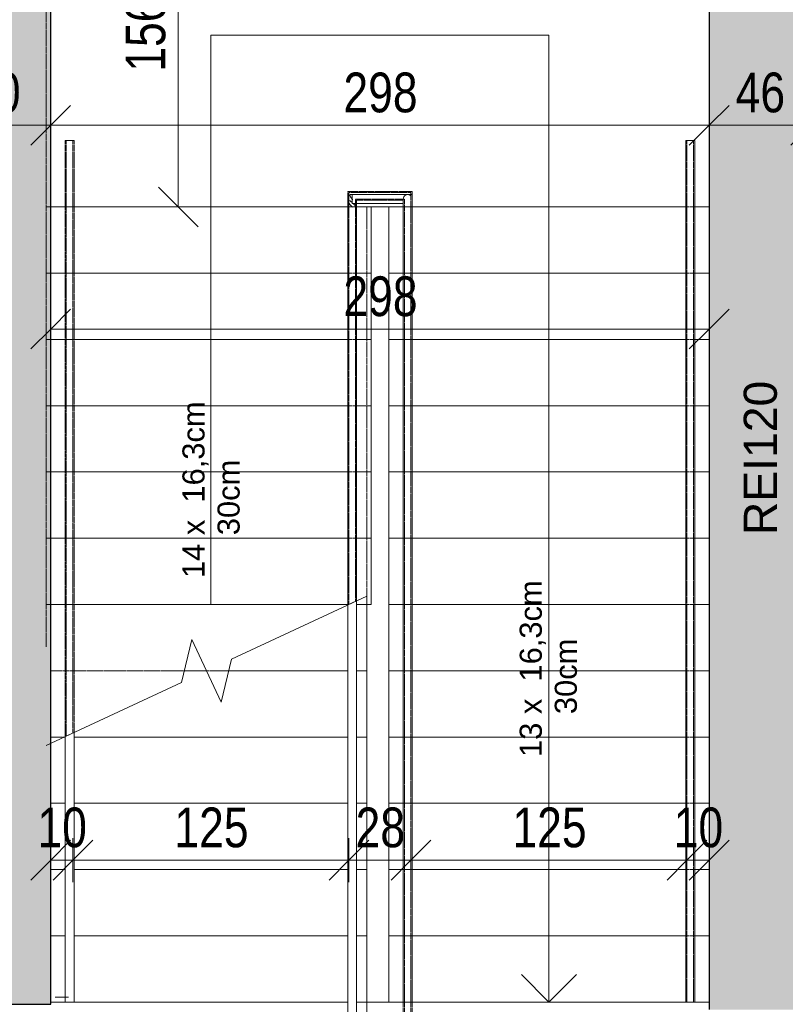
# Model space of a CAD drawing. Header units: centimetres. Extents: x 14786 to 20326, y -10865 to -8494.
# Tile 10 of 22: x 16483 to 16829, y -9397 to -8951. Entities that reach past the tile are written whole.
import ezdxf

# ---------------------------------------------------------------- set-up
doc = ezdxf.new("R2010")
doc.units = ezdxf.units.CM
doc.linetypes.add('Ponad', pattern=[0.396875, 0.238125, -0.15875])
for name, color, linetype, lineweight in [('A-ANNO-DIMS', 211, 'Continuous', 9), ('A-ANNO-DIMS-100', 211, 'Continuous', 9), ('A-DETL-THIN', 151, 'Continuous', 9), ('A-FLOR', 192, 'Continuous', 9), ('A-FLOR-HRAL', 11, 'Continuous', 9), ('A-FLOR-HRAL-MBND', 5, 'Ponad', 9), ('A-WALL', 113, 'Continuous', 9), ('A-WALL-PATT', 111, 'Continuous', 25), ('G-ANNO-TEXT', 231, 'Continuous', 9), ('S-STRS', 31, 'Continuous', 9), ('S-STRS-ANNO', 31, 'Continuous', 9), ('S-STRS-MBND', 31, 'Ponad', 9)]:
    doc.layers.add(name, color=color, linetype=linetype, lineweight=lineweight)
doc.styles.add('Arial_1', font='arial.ttf', dxfattribs={"height": 15})
doc.styles.add('Arial_2', font='arial.ttf', dxfattribs={"width": 0.8, "height": 18})
doc.styles.add('Arial_3', font='arial.ttf', dxfattribs={"height": 10})
doc.dimstyles.new('Przekątna_-_1_8_mm_Arial', dxfattribs={"dimscale": 30.48, "dimtxt": 18.364669, "dimasz": 0.590551, "dimexe": 0.328084, "dimexo": 0.0625, "dimgap": 0.016404, "dimtad": 1, "dimdec": 0, "dimdsep": 46, "dimtxsty": 'Arial_2', "dimblk1": 'OBLIQUE', "dimblk2": 'OBLIQUE', "dimsah": 1, "dimcen": 0.09, "dimazin": 0, "dimtfac": 1, "dimtdec": 4, "dimtix": 1, "dimtmove": 0, "dimatfit": 3, "dimfxl": 0.328084, "dimfxlon": 1, "dimtvp": 1, "dimtolj": 1, "dimtzin": 0, "dimarcsym": 2})

# ---------------------------------------------------------------- blocks, each defined once
blk = doc.blocks.new('Poręcz - Poręcz-703287-3_Poziom parteru')
at = {"layer": 'A-FLOR-HRAL-MBND'}
for p, q in [((16631.58, -9029.17), (16659.66, -9029.17)), ((16631.58, -9035.71), (16631.58, -9029.17)), ((16631.58, -9029.17), (16659.66, -9029.17)), ((16631.58, -9035.71), (16631.58, -9029.17)), ((16631.58, -9029.17), (16659.66, -9029.17)), ((16631.58, -9035.71), (16631.58, -9029.17)), ((16631.58, -9029.17), (16659.66, -9029.17)), ((16631.58, -9035.71), (16631.58, -9029.17)), ((16659.66, -9029.17), (16659.66, -9395.71)), ((16659.66, -9029.17), (16659.66, -9395.71)), ((16659.66, -9029.17), (16659.66, -9395.71)), ((16659.66, -9029.17), (16659.66, -9395.71)), ((16634.58, -9032.17), (16656.66, -9032.17)), ((16634.58, -9035.71), (16634.58, -9032.17)), ((16634.58, -9032.17), (16656.66, -9032.17)), ((16634.58, -9035.71), (16634.58, -9032.17)), ((16634.58, -9032.17), (16656.66, -9032.17)), ((16634.58, -9035.71), (16634.58, -9032.17)), ((16634.58, -9032.17), (16656.66, -9032.17)), ((16634.58, -9035.71), (16634.58, -9032.17)), ((16656.66, -9032.17), (16656.66, -9395.71)), ((16656.66, -9032.17), (16656.66, -9395.71)), ((16656.66, -9032.17), (16656.66, -9395.71)), ((16656.66, -9032.17), (16656.66, -9395.71)), ((16631.58, -9215.66), (16631.58, -9035.71)), ((16631.58, -9215.66), (16631.58, -9035.71)), ((16631.58, -9215.66), (16631.58, -9035.71)), ((16631.58, -9215.66), (16631.58, -9035.71)), ((16634.58, -9214.26), (16634.58, -9035.71)), ((16634.58, -9214.26), (16634.58, -9035.71)), ((16634.58, -9214.26), (16634.58, -9035.71)), ((16634.58, -9214.26), (16634.58, -9035.71)), ((16656.66, -9395.71), (16656.66, -9426.75)), ((16656.66, -9395.71), (16656.66, -9426.75)), ((16656.66, -9395.71), (16656.66, -9426.75)), ((16656.66, -9395.71), (16656.66, -9426.75)), ((16659.66, -9395.71), (16659.66, -9429.75)), ((16659.66, -9395.71), (16659.66, -9429.75)), ((16659.66, -9395.71), (16659.66, -9429.75)), ((16659.66, -9395.71), (16659.66, -9429.75)), ((16635.62, -9429.75), (16635.62, -9426.75)), ((16656.66, -9426.75), (16635.62, -9426.75)), ((16635.62, -9429.75), (16635.62, -9426.75)), ((16656.66, -9426.75), (16635.62, -9426.75)), ((16635.62, -9429.75), (16635.62, -9426.75)), ((16656.66, -9426.75), (16635.62, -9426.75)), ((16635.62, -9429.75), (16635.62, -9426.75)), ((16656.66, -9426.75), (16635.62, -9426.75)), ((16659.66, -9429.75), (16635.62, -9429.75)), ((16659.66, -9429.75), (16635.62, -9429.75)), ((16659.66, -9429.75), (16635.62, -9429.75)), ((16659.66, -9429.75), (16635.62, -9429.75))]:
    blk.add_line(p, q, dxfattribs=at)
blk = doc.blocks.new('Poręcz - Poręcz-703291-3_Poziom parteru')
at = {"layer": 'A-FLOR-HRAL-MBND'}
for p, q in [((16503.66, -9005.71), (16506.66, -9005.71)), ((16503.66, -9035.71), (16503.66, -9005.71)), ((16503.66, -9005.71), (16506.66, -9005.71)), ((16503.66, -9035.71), (16503.66, -9005.71)), ((16503.66, -9005.71), (16506.66, -9005.71)), ((16503.66, -9035.71), (16503.66, -9005.71)), ((16503.66, -9005.71), (16506.66, -9005.71)), ((16503.66, -9035.71), (16503.66, -9005.71)), ((16506.66, -9035.71), (16506.66, -9005.71)), ((16506.66, -9035.71), (16506.66, -9005.71)), ((16506.66, -9035.71), (16506.66, -9005.71)), ((16506.66, -9035.71), (16506.66, -9005.71)), ((16503.66, -9275.31), (16503.66, -9035.71)), ((16503.66, -9275.31), (16503.66, -9035.71)), ((16503.66, -9275.31), (16503.66, -9035.71)), ((16503.66, -9275.31), (16503.66, -9035.71)), ((16506.66, -9273.91), (16506.66, -9035.71)), ((16506.66, -9273.91), (16506.66, -9035.71)), ((16506.66, -9273.91), (16506.66, -9035.71)), ((16506.66, -9273.91), (16506.66, -9035.71))]:
    blk.add_line(p, q, dxfattribs=at)
blk = doc.blocks.new('Typ poręczy górnej - Górna poręcz_wewnętrzny_-703303-3_Poziom parteru')
at = {"layer": 'A-FLOR-HRAL'}
for p, q in [((16631.08, -9396.3), (16631.08, -9425.71)), ((16635.08, -9425.71), (16635.08, -9396.3)), ((16632.87, -9400.46), (16633.29, -9400.46))]:
    blk.add_line(p, q, dxfattribs=at)
at = {"layer": 'A-FLOR-HRAL', "flags": 128}
blk.add_lwpolyline([(16633.29, -9425.71), (16633.08, -9425.71), (16632.88, -9425.71)], dxfattribs=at)
blk = doc.blocks.new('Typ poręczy górnej - Górna poręcz_wewnętrzny_-V14-3_Poziom parteru')
at = {"layer": 'A-FLOR-HRAL', "linetype": 'Ponad'}
for p, q in [((16631.08, -9028.67), (16660.16, -9028.67)), ((16631.08, -9035.71), (16631.08, -9028.67)), ((16660.16, -9028.67), (16660.16, -9395.71)), ((16635.08, -9032.67), (16656.16, -9032.67)), ((16635.08, -9035.71), (16635.08, -9032.67)), ((16656.16, -9032.67), (16656.16, -9395.71)), ((16631.08, -9215.89), (16631.08, -9035.71)), ((16635.08, -9214.02), (16635.08, -9035.71)), ((16656.16, -9395.71), (16656.16, -9426.25)), ((16660.16, -9395.71), (16660.16, -9430.25)), ((16635.62, -9430.25), (16635.62, -9426.25)), ((16656.16, -9426.25), (16635.62, -9426.25)), ((16660.16, -9430.25), (16635.62, -9430.25))]:
    blk.add_line(p, q, dxfattribs=at)
at = {"layer": 'A-FLOR-HRAL'}
for p, q in [((16635.08, -9214.02), (16631.08, -9215.89)), ((16631.08, -9425.71), (16631.08, -9215.89)), ((16635.08, -9425.71), (16635.08, -9214.02)), ((16631.08, -9425.71), (16635.08, -9425.71))]:
    blk.add_line(p, q, dxfattribs=at)
blk = doc.blocks.new('Typ poręczy górnej - Górna poręcz_wewnętrzny_-703317-3_Poziom parteru')
at = {"layer": 'A-FLOR-HRAL', "linetype": 'Ponad'}
for p, q in [((16503.16, -9005.71), (16507.16, -9005.71)), ((16503.16, -9035.71), (16503.16, -9005.71)), ((16507.16, -9035.71), (16507.16, -9005.71)), ((16503.16, -9275.54), (16503.16, -9035.71)), ((16507.16, -9273.67), (16507.16, -9035.71))]:
    blk.add_line(p, q, dxfattribs=at)
at = {"layer": 'A-FLOR-HRAL'}
for p, q in [((16507.16, -9273.67), (16503.16, -9275.54)), ((16503.16, -9395.71), (16503.16, -9275.54)), ((16507.16, -9395.71), (16507.16, -9273.67)), ((16503.16, -9395.71), (16507.16, -9395.71))]:
    blk.add_line(p, q, dxfattribs=at)
blk = doc.blocks.new('Poręcz - Poręcz-704087-3_Poziom parteru')
at = {"layer": 'A-FLOR-HRAL'}
for p, q in [((16631.58, -9030.67), (16632.1, -9030.67)), ((16631.58, -9032.81), (16631.58, -9030.67)), ((16634.58, -9035.44), (16634.58, -9034.17))]:
    blk.add_line(p, q, dxfattribs=at)
blk = doc.blocks.new('Typ poręczy górnej - Górna poręcz_wewnętrzny_-704103-3_Poziom parteru')
at = {"layer": 'A-FLOR-HRAL'}
for p, q in [((16658.16, -9030.17), (16632.29, -9030.17)), ((16631.08, -9033), (16631.08, -9215.71)), ((16635.8, -9034.17), (16656.16, -9034.17)), ((16656.16, -9032.17), (16656.16, -9395.71)), ((16660.16, -9395.71), (16660.16, -9032.17)), ((16635.08, -9214.02), (16635.08, -9036.5))]:
    blk.add_line(p, q, dxfattribs=at)
at = {"layer": 'A-FLOR-HRAL', "flags": 128}
for points in [[(16633.29, -9032.41), (16633.08, -9032.17), (16632.66, -9031.66), (16632.34, -9031.17), (16632.13, -9030.76), (16632.05, -9030.44), (16632.1, -9030.24), (16632.29, -9030.17)], [(16658.16, -9030.17), (16657.64, -9030.24), (16657.16, -9030.44), (16656.75, -9030.76), (16656.43, -9031.17), (16656.23, -9031.66), (16656.16, -9032.17)], [(16656.16, -9032.17), (16656.23, -9031.66), (16656.43, -9031.17), (16656.75, -9030.76), (16657.16, -9030.44), (16657.64, -9030.24), (16658.16, -9030.17), (16658.68, -9030.24), (16659.16, -9030.44), (16659.58, -9030.76)], [(16659.58, -9030.76), (16659.16, -9030.44), (16658.68, -9030.24), (16658.16, -9030.17)], [(16633.08, -9033.79), (16632.56, -9033.37), (16632.08, -9033.04), (16631.67, -9032.83), (16631.35, -9032.75), (16631.15, -9032.81), (16631.08, -9033)], [(16631.08, -9033), (16631.15, -9033.31), (16631.35, -9033.72), (16631.67, -9034.19), (16632.08, -9034.71), (16632.56, -9035.23), (16633.08, -9035.71), (16633.29, -9035.89)], [(16634.77, -9035.72), (16634.5, -9035.31), (16634.08, -9034.79), (16633.6, -9034.27)], [(16658.37, -9395.71), (16658.16, -9395.71), (16657.96, -9395.71)]]:
    blk.add_lwpolyline(points, dxfattribs=at)
blk = doc.blocks.new('Typ poręczy górnej - Górna poręcz_wewnętrzny_-V15-3_Poziom parteru')
at = {"layer": 'A-FLOR-HRAL'}
for p, q in [((16633.08, -9030.17), (16633.08, -9034.17)), ((16633.08, -9030.17), (16660.16, -9030.17)), ((16660.16, -9030.17), (16660.16, -9395.71)), ((16633.08, -9034.17), (16656.16, -9034.17)), ((16656.16, -9034.17), (16656.16, -9395.71)), ((16631.08, -9035.71), (16635.08, -9035.71)), ((16631.08, -9215.71), (16631.08, -9035.71)), ((16635.08, -9214.02), (16635.08, -9035.71)), ((16631.08, -9215.71), (16631.46, -9215.71)), ((16660.16, -9395.71), (16656.16, -9395.71))]:
    blk.add_line(p, q, dxfattribs=at)
blk = doc.blocks.new('Typ poręczy górnej - Górna poręcz_wewnętrzny_-704117-3_Poziom parteru')
at = {"layer": 'A-FLOR-HRAL'}
for p, q in [((16784.08, -9005.71), (16784.08, -9036.68)), ((16788.08, -9036.68), (16788.08, -9005.71)), ((16784.08, -9036.68), (16784.08, -9395.71)), ((16788.08, -9395.71), (16788.08, -9036.68))]:
    blk.add_line(p, q, dxfattribs=at)
at = {"layer": 'A-FLOR-HRAL', "flags": 128}
for points in [[(16785.88, -9005.71), (16786.08, -9005.71), (16786.29, -9005.71)], [(16786.29, -9395.71), (16786.08, -9395.71), (16785.88, -9395.71)]]:
    blk.add_lwpolyline(points, dxfattribs=at)
blk = doc.blocks.new('Typ poręczy górnej - Górna poręcz_wewnętrzny_-V16-3_Poziom parteru')
at = {"layer": 'A-FLOR-HRAL'}
for p, q in [((16788.08, -9005.71), (16784.08, -9005.71)), ((16784.08, -9005.71), (16784.08, -9395.71)), ((16788.08, -9005.71), (16788.08, -9395.71)), ((16788.08, -9395.71), (16784.08, -9395.71))]:
    blk.add_line(p, q, dxfattribs=at)
blk = doc.blocks.new('Poręcz - Poręcz-712260-3_Poziom parteru')
at = {"layer": 'A-FLOR-HRAL-MBND'}
for p, q in [((16784.58, -9005.71), (16784.58, -9035.71)), ((16784.58, -9005.71), (16784.58, -9035.71)), ((16784.58, -9005.71), (16784.58, -9035.71)), ((16784.58, -9005.71), (16784.58, -9035.71)), ((16787.58, -9005.71), (16787.58, -9035.71)), ((16787.58, -9005.71), (16787.58, -9035.71)), ((16787.58, -9005.71), (16787.58, -9035.71)), ((16787.58, -9005.71), (16787.58, -9035.71)), ((16784.58, -9035.71), (16784.58, -9395.71)), ((16784.58, -9035.71), (16784.58, -9395.71)), ((16784.58, -9035.71), (16784.58, -9395.71)), ((16784.58, -9035.71), (16784.58, -9395.71)), ((16787.58, -9035.71), (16787.58, -9395.71)), ((16787.58, -9035.71), (16787.58, -9395.71)), ((16787.58, -9035.71), (16787.58, -9395.71)), ((16787.58, -9035.71), (16787.58, -9395.71)), ((16787.58, -9395.71), (16784.58, -9395.71)), ((16787.58, -9395.71), (16784.58, -9395.71)), ((16787.58, -9395.71), (16784.58, -9395.71)), ((16787.58, -9395.71), (16784.58, -9395.71))]:
    blk.add_line(p, q, dxfattribs=at)
blk = doc.blocks.new('DIMBLOCK22-3_Poziom parteru')
at = {"layer": 'A-ANNO-DIMS-100'}
for p, q in [((16446.62, -8998.76), (16446.62, -8988.76)), ((16446.62, -8998.76), (16455.62, -8989.76)), ((16496.62, -8998.76), (16496.62, -8988.76)), ((16496.62, -8998.76), (16505.62, -8989.76)), ((16446.62, -8998.76), (16437.62, -9007.76)), ((16446.62, -8998.76), (16496.62, -8998.76)), ((16446.62, -8998.76), (16446.62, -9008.76)), ((16496.62, -8998.76), (16487.62, -9007.76)), ((16496.62, -8998.76), (16496.62, -9008.76))]:
    blk.add_line(p, q, dxfattribs=at)
at = {"layer": 'A-ANNO-DIMS-100', "color": 0, "insert": (16460.6, -8974.89), "char_height": 18, "width": 26.4451, "attachment_point": 1, "line_spacing_factor": 0.941778, "style": 'Arial_2'}
blk.add_mtext('50', dxfattribs=at)
blk = doc.blocks.new('_Oblique')
at = {"color": 0, "linetype": 'ByBlock', "lineweight": -2}
blk.add_line((-0.5, -0.5), (0.5, 0.5), dxfattribs=at)
blk = doc.blocks.new('DIMBLOCK23-3_Poziom parteru')
at = {"layer": 'A-ANNO-DIMS-100'}
for p, q in [((16496.62, -8998.76), (16496.62, -8988.76)), ((16496.62, -8998.76), (16505.62, -8989.76)), ((16794.62, -8998.76), (16794.62, -8988.76)), ((16794.62, -8998.76), (16803.62, -8989.76)), ((16496.62, -8998.76), (16487.62, -9007.76)), ((16496.62, -8998.76), (16794.62, -8998.76)), ((16496.62, -8998.76), (16496.62, -9008.76)), ((16794.62, -8998.76), (16785.62, -9007.76)), ((16794.62, -8998.76), (16794.62, -9008.76))]:
    blk.add_line(p, q, dxfattribs=at)
at = {"layer": 'A-ANNO-DIMS-100', "color": 0, "insert": (16629.09, -8974.89), "char_height": 18, "width": 39.6677, "attachment_point": 1, "line_spacing_factor": 0.941778, "style": 'Arial_2'}
blk.add_mtext('298', dxfattribs=at)
blk = doc.blocks.new('DIMBLOCK24-3_Poziom parteru')
at = {"layer": 'A-ANNO-DIMS-100'}
for p, q in [((16794.62, -8998.76), (16794.62, -8988.76)), ((16794.62, -8998.76), (16803.62, -8989.76)), ((16840.62, -8998.76), (16840.62, -8988.76)), ((16840.62, -8998.76), (16849.62, -8989.76)), ((16794.62, -8998.76), (16785.62, -9007.76)), ((16794.62, -8998.76), (16840.62, -8998.76)), ((16794.62, -8998.76), (16794.62, -9008.76)), ((16840.62, -8998.76), (16831.62, -9007.76)), ((16840.62, -8998.76), (16840.62, -9008.76))]:
    blk.add_line(p, q, dxfattribs=at)
at = {"layer": 'A-ANNO-DIMS-100', "color": 0, "insert": (16806.6, -8974.89), "char_height": 18, "width": 26.4451, "attachment_point": 1, "line_spacing_factor": 0.941778, "style": 'Arial_2'}
blk.add_mtext('46', dxfattribs=at)
blk = doc.blocks.new('DIMBLOCK197-3_Poziom parteru')
at = {"layer": 'A-ANNO-DIMS-100'}
for p, q in [((16496.62, -9091.03), (16496.62, -9081.03)), ((16496.62, -9091.03), (16505.62, -9082.03)), ((16794.62, -9091.03), (16794.62, -9081.03)), ((16794.62, -9091.03), (16803.62, -9082.03)), ((16496.62, -9091.03), (16487.62, -9100.03)), ((16496.62, -9091.03), (16794.62, -9091.03)), ((16496.62, -9091.03), (16496.62, -9101.03)), ((16794.62, -9091.03), (16785.62, -9100.03)), ((16794.62, -9091.03), (16794.62, -9101.03))]:
    blk.add_line(p, q, dxfattribs=at)
at = {"layer": 'A-ANNO-DIMS-100', "color": 0, "insert": (16629.09, -9067.16), "char_height": 18, "width": 39.6677, "attachment_point": 1, "line_spacing_factor": 0.941778, "style": 'Arial_2'}
blk.add_mtext('298', dxfattribs=at)
blk = doc.blocks.new('DIMBLOCK198-3_Poziom parteru')
at = {"layer": 'A-ANNO-DIMS-100'}
for p, q in [((16496.62, -9331.48), (16496.62, -9321.48)), ((16496.62, -9331.48), (16505.62, -9322.48)), ((16506.66, -9331.48), (16506.66, -9321.48)), ((16506.66, -9331.48), (16515.66, -9322.48)), ((16496.62, -9331.48), (16487.62, -9340.48)), ((16496.62, -9331.48), (16506.66, -9331.48)), ((16496.62, -9331.48), (16496.62, -9341.48)), ((16506.66, -9331.48), (16497.66, -9340.48)), ((16506.66, -9331.48), (16506.66, -9341.48))]:
    blk.add_line(p, q, dxfattribs=at)
at = {"layer": 'A-ANNO-DIMS-100', "color": 0, "insert": (16490.62, -9307.62), "char_height": 18, "width": 26.4451, "attachment_point": 1, "line_spacing_factor": 0.941778, "style": 'Arial_2'}
blk.add_mtext('10', dxfattribs=at)
blk = doc.blocks.new('DIMBLOCK199-3_Poziom parteru')
at = {"layer": 'A-ANNO-DIMS-100'}
for p, q in [((16506.66, -9331.48), (16506.66, -9321.48)), ((16506.66, -9331.48), (16515.66, -9322.48)), ((16631.58, -9331.48), (16631.58, -9321.48)), ((16631.58, -9331.48), (16640.58, -9322.48)), ((16506.66, -9331.48), (16497.66, -9340.48)), ((16506.66, -9331.48), (16631.58, -9331.48)), ((16506.66, -9331.48), (16506.66, -9341.48)), ((16631.58, -9331.48), (16622.58, -9340.48)), ((16631.58, -9331.48), (16631.58, -9341.48))]:
    blk.add_line(p, q, dxfattribs=at)
at = {"layer": 'A-ANNO-DIMS-100', "color": 0, "insert": (16552.59, -9307.62), "char_height": 18, "width": 39.6677, "attachment_point": 1, "line_spacing_factor": 0.941778, "style": 'Arial_2'}
blk.add_mtext('125', dxfattribs=at)
blk = doc.blocks.new('DIMBLOCK200-3_Poziom parteru')
at = {"layer": 'A-ANNO-DIMS-100'}
for p, q in [((16631.58, -9331.48), (16631.58, -9321.48)), ((16631.58, -9331.48), (16640.58, -9322.48)), ((16659.66, -9331.48), (16659.66, -9321.48)), ((16659.66, -9331.48), (16668.66, -9322.48)), ((16631.58, -9331.48), (16622.58, -9340.48)), ((16631.58, -9331.48), (16659.66, -9331.48)), ((16631.58, -9331.48), (16631.58, -9341.48)), ((16659.66, -9331.48), (16650.66, -9340.48)), ((16659.66, -9331.48), (16659.66, -9341.48))]:
    blk.add_line(p, q, dxfattribs=at)
at = {"layer": 'A-ANNO-DIMS-100', "color": 0, "insert": (16634.6, -9307.62), "char_height": 18, "width": 26.4451, "attachment_point": 1, "line_spacing_factor": 0.941778, "style": 'Arial_2'}
blk.add_mtext('28', dxfattribs=at)
blk = doc.blocks.new('DIMBLOCK201-3_Poziom parteru')
at = {"layer": 'A-ANNO-DIMS-100'}
for p, q in [((16659.66, -9331.48), (16659.66, -9321.48)), ((16659.66, -9331.48), (16668.66, -9322.48)), ((16784.58, -9331.48), (16784.58, -9321.48)), ((16784.58, -9331.48), (16793.58, -9322.48)), ((16659.66, -9331.48), (16650.66, -9340.48)), ((16659.66, -9331.48), (16784.58, -9331.48)), ((16659.66, -9331.48), (16659.66, -9341.48)), ((16784.58, -9331.48), (16775.58, -9340.48)), ((16784.58, -9331.48), (16784.58, -9341.48))]:
    blk.add_line(p, q, dxfattribs=at)
at = {"layer": 'A-ANNO-DIMS-100', "color": 0, "insert": (16705.59, -9307.62), "char_height": 18, "width": 39.6677, "attachment_point": 1, "line_spacing_factor": 0.941778, "style": 'Arial_2'}
blk.add_mtext('125', dxfattribs=at)
blk = doc.blocks.new('DIMBLOCK202-3_Poziom parteru')
at = {"layer": 'A-ANNO-DIMS-100'}
for p, q in [((16784.58, -9331.48), (16784.58, -9321.48)), ((16784.58, -9331.48), (16793.58, -9322.48)), ((16794.62, -9331.48), (16794.62, -9321.48)), ((16794.62, -9331.48), (16803.62, -9322.48)), ((16784.58, -9331.48), (16775.58, -9340.48)), ((16784.58, -9331.48), (16794.62, -9331.48)), ((16784.58, -9331.48), (16784.58, -9341.48)), ((16794.62, -9331.48), (16785.62, -9340.48)), ((16794.62, -9331.48), (16794.62, -9341.48))]:
    blk.add_line(p, q, dxfattribs=at)
at = {"layer": 'A-ANNO-DIMS-100', "color": 0, "insert": (16778.58, -9307.62), "char_height": 18, "width": 26.4451, "attachment_point": 1, "line_spacing_factor": 0.941778, "style": 'Arial_2'}
blk.add_mtext('10', dxfattribs=at)
blk = doc.blocks.new('DIMBLOCK203-3_Poziom parteru')
at = {"layer": 'A-ANNO-DIMS-100'}
for p, q in [((16554.34, -8880.21), (16545.34, -8871.21)), ((16554.34, -8880.21), (16544.34, -8880.21)), ((16554.34, -9035.71), (16554.34, -8880.21)), ((16554.34, -8880.21), (16563.34, -8889.21)), ((16554.34, -8880.21), (16564.34, -8880.21)), ((16554.34, -9035.71), (16545.34, -9026.71)), ((16554.34, -9035.71), (16544.34, -9035.71)), ((16554.34, -9035.71), (16563.34, -9044.71)), ((16554.34, -9035.71), (16564.34, -9035.71))]:
    blk.add_line(p, q, dxfattribs=at)
at = {"layer": 'A-ANNO-DIMS-100', "color": 0, "insert": (16530.47, -8974.49), "char_height": 18, "width": 39.6677, "attachment_point": 1, "rotation": 90, "line_spacing_factor": 0.941778, "style": 'Arial_2'}
blk.add_mtext('156', dxfattribs=at)

msp = doc.modelspace()

# ---------------------------------------------------------------- hatches: boundary and pattern name
at = {"layer": 'A-WALL-PATT', "lineweight": 9}
msp.add_hatch(color=256, dxfattribs=at).paths.add_polyline_path([(16446.62, -9396.71), (16496.62, -9396.71), (16496.62, -8880.71), (16446.62, -8880.71), (16446.62, -9226.94)])
h = msp.add_hatch(color=256, dxfattribs=at)
h.paths.add_polyline_path([(16794.62, -10415.49), (16840.62, -10415.49), (16840.62, -9559.1), (16794.62, -9559.1), (16794.62, -10411.92)])
h.paths.add_polyline_path([(16834.7, -9399.1), (16840.62, -9399.1), (16840.62, -8917.71), (16794.62, -8917.71), (16794.62, -9399.1), (16829.6, -9399.1)])

# ---------------------------------------------------------------- linework, layer by layer
at = {"layer": 'A-DETL-THIN'}
msp.add_line((16504.62, -9393.49), (16498.62, -9393.49), dxfattribs=at)
at = {"layer": 'A-FLOR'}
for p, q in [((16656.16, -9395.71), (16639.62, -9395.71)), ((16784.08, -9395.71), (16660.16, -9395.71)), ((16794.62, -9395.71), (16788.08, -9395.71))]:
    msp.add_line(p, q, dxfattribs=at)
at = {"layer": 'A-WALL', "lineweight": 25}
for p, q in [((16496.62, -9396.71), (16496.62, -8880.71)), ((16794.62, -8880.71), (16794.62, -9399.1)), ((16446.62, -9396.71), (16496.62, -9396.71))]:
    msp.add_line(p, q, dxfattribs=at)
at = {"layer": 'S-STRS'}
for p, q in [((16496.62, -9035.71), (16631.08, -9035.71)), ((16635.08, -9035.71), (16641.62, -9035.71)), ((16641.62, -9035.71), (16649.62, -9035.71)), ((16641.62, -9065.71), (16641.62, -9035.71)), ((16656.16, -9035.71), (16649.62, -9035.71)), ((16649.62, -9035.71), (16649.62, -9065.71)), ((16784.08, -9035.71), (16660.16, -9035.71)), ((16794.62, -9035.71), (16788.08, -9035.71)), ((16496.62, -9065.71), (16631.08, -9065.71)), ((16635.08, -9065.71), (16641.62, -9065.71)), ((16641.62, -9095.71), (16641.62, -9065.71)), ((16649.62, -9065.71), (16649.62, -9095.71)), ((16656.16, -9065.71), (16649.62, -9065.71)), ((16784.08, -9065.71), (16660.16, -9065.71)), ((16794.62, -9065.71), (16788.08, -9065.71)), ((16496.62, -9095.71), (16631.08, -9095.71)), ((16635.08, -9095.71), (16641.62, -9095.71)), ((16641.62, -9125.71), (16641.62, -9095.71)), ((16649.62, -9095.71), (16649.62, -9125.71)), ((16656.16, -9095.71), (16649.62, -9095.71)), ((16784.08, -9095.71), (16660.16, -9095.71)), ((16794.62, -9095.71), (16788.08, -9095.71)), ((16496.62, -9125.71), (16631.08, -9125.71)), ((16635.08, -9125.71), (16641.62, -9125.71)), ((16641.62, -9155.71), (16641.62, -9125.71)), ((16649.62, -9125.71), (16649.62, -9155.71)), ((16656.16, -9125.71), (16649.62, -9125.71)), ((16784.08, -9125.71), (16660.16, -9125.71)), ((16794.62, -9125.71), (16788.08, -9125.71)), ((16496.62, -9155.71), (16631.08, -9155.71)), ((16635.08, -9155.71), (16641.62, -9155.71)), ((16641.62, -9185.71), (16641.62, -9155.71)), ((16649.62, -9155.71), (16649.62, -9185.71)), ((16656.16, -9155.71), (16649.62, -9155.71)), ((16784.08, -9155.71), (16660.16, -9155.71)), ((16794.62, -9155.71), (16788.08, -9155.71)), ((16496.62, -9185.71), (16631.08, -9185.71)), ((16635.08, -9185.71), (16641.62, -9185.71)), ((16641.62, -9215.71), (16641.62, -9185.71)), ((16649.62, -9185.71), (16649.62, -9215.71)), ((16656.16, -9185.71), (16649.62, -9185.71)), ((16784.08, -9185.71), (16660.16, -9185.71)), ((16794.62, -9185.71), (16788.08, -9185.71)), ((16639.62, -9215.71), (16639.62, -9211.91)), ((16496.62, -9215.71), (16631.08, -9215.71)), ((16635.08, -9215.71), (16639.62, -9215.71)), ((16639.62, -9245.71), (16639.62, -9215.71)), ((16639.62, -9215.71), (16641.62, -9215.71)), ((16649.62, -9215.71), (16649.62, -9245.71)), ((16656.16, -9215.71), (16649.62, -9215.71)), ((16784.08, -9215.71), (16660.16, -9215.71)), ((16794.62, -9215.71), (16788.08, -9215.71)), ((16557.08, -9245.71), (16567.12, -9245.71)), ((16577.17, -9245.71), (16631.08, -9245.71)), ((16635.08, -9245.71), (16639.62, -9245.71)), ((16639.62, -9275.71), (16639.62, -9245.71)), ((16649.62, -9245.71), (16649.62, -9275.71)), ((16656.16, -9245.71), (16649.62, -9245.71)), ((16784.08, -9245.71), (16660.16, -9245.71)), ((16794.62, -9245.71), (16788.08, -9245.71)), ((16502.79, -9275.71), (16503.16, -9275.71)), ((16507.16, -9275.71), (16631.08, -9275.71)), ((16635.08, -9275.71), (16639.62, -9275.71)), ((16639.62, -9305.71), (16639.62, -9275.71)), ((16649.62, -9275.71), (16649.62, -9305.71)), ((16656.16, -9275.71), (16649.62, -9275.71)), ((16784.08, -9275.71), (16660.16, -9275.71)), ((16794.62, -9275.71), (16788.08, -9275.71)), ((16496.62, -9305.71), (16503.16, -9305.71)), ((16507.16, -9305.71), (16631.08, -9305.71)), ((16635.08, -9305.71), (16639.62, -9305.71)), ((16639.62, -9335.71), (16639.62, -9305.71)), ((16649.62, -9305.71), (16649.62, -9335.71)), ((16656.16, -9305.71), (16649.62, -9305.71)), ((16784.08, -9305.71), (16660.16, -9305.71)), ((16794.62, -9305.71), (16788.08, -9305.71)), ((16496.62, -9335.71), (16503.16, -9335.71)), ((16507.16, -9335.71), (16631.08, -9335.71)), ((16635.08, -9335.71), (16639.62, -9335.71)), ((16639.62, -9365.71), (16639.62, -9335.71)), ((16649.62, -9335.71), (16649.62, -9365.71)), ((16656.16, -9335.71), (16649.62, -9335.71)), ((16784.08, -9335.71), (16660.16, -9335.71)), ((16794.62, -9335.71), (16788.08, -9335.71)), ((16496.62, -9365.71), (16503.16, -9365.71)), ((16507.16, -9365.71), (16631.08, -9365.71)), ((16635.08, -9365.71), (16639.62, -9365.71)), ((16639.62, -9395.71), (16639.62, -9365.71)), ((16649.62, -9365.71), (16649.62, -9395.71)), ((16656.16, -9365.71), (16649.62, -9365.71)), ((16784.08, -9365.71), (16660.16, -9365.71)), ((16794.62, -9365.71), (16788.08, -9365.71)), ((16496.62, -9395.71), (16503.16, -9395.71)), ((16507.16, -9395.71), (16631.08, -9395.71)), ((16635.08, -9395.71), (16639.62, -9395.71)), ((16639.62, -9425.71), (16639.62, -9395.71)), ((16656.16, -9395.71), (16649.62, -9395.71)), ((16784.08, -9395.71), (16660.16, -9395.71)), ((16794.62, -9395.71), (16788.08, -9395.71))]:
    msp.add_line(p, q, dxfattribs=at)
at = {"layer": 'S-STRS', "linetype": 'Ponad'}
for p, q in [((16496.62, -9035.71), (16631.08, -9035.71)), ((16635.08, -9035.71), (16641.62, -9035.71)), ((16656.16, -9035.71), (16649.62, -9035.71)), ((16784.08, -9035.71), (16660.16, -9035.71)), ((16794.62, -9035.71), (16788.08, -9035.71)), ((16496.62, -9065.71), (16631.08, -9065.71)), ((16635.08, -9065.71), (16641.62, -9065.71)), ((16656.16, -9065.71), (16649.62, -9065.71)), ((16784.08, -9065.71), (16660.16, -9065.71)), ((16794.62, -9065.71), (16788.08, -9065.71)), ((16496.62, -9095.71), (16631.08, -9095.71)), ((16635.08, -9095.71), (16641.62, -9095.71)), ((16656.16, -9095.71), (16649.62, -9095.71)), ((16784.08, -9095.71), (16660.16, -9095.71)), ((16794.62, -9095.71), (16788.08, -9095.71)), ((16496.62, -9125.71), (16631.08, -9125.71)), ((16635.08, -9125.71), (16641.62, -9125.71)), ((16656.16, -9125.71), (16649.62, -9125.71)), ((16784.08, -9125.71), (16660.16, -9125.71)), ((16794.62, -9125.71), (16788.08, -9125.71)), ((16496.62, -9155.71), (16631.08, -9155.71)), ((16635.08, -9155.71), (16641.62, -9155.71)), ((16656.16, -9155.71), (16649.62, -9155.71)), ((16784.08, -9155.71), (16660.16, -9155.71)), ((16794.62, -9155.71), (16788.08, -9155.71)), ((16496.62, -9185.71), (16631.08, -9185.71)), ((16635.08, -9185.71), (16641.62, -9185.71)), ((16656.16, -9185.71), (16649.62, -9185.71)), ((16784.08, -9185.71), (16660.16, -9185.71)), ((16794.62, -9185.71), (16788.08, -9185.71)), ((16496.62, -9215.71), (16631.08, -9215.71)), ((16635.08, -9215.71), (16639.62, -9215.71)), ((16639.62, -9215.71), (16641.62, -9215.71)), ((16656.16, -9215.71), (16649.62, -9215.71)), ((16784.08, -9215.71), (16660.16, -9215.71)), ((16794.62, -9215.71), (16788.08, -9215.71)), ((16557.08, -9245.71), (16567.12, -9245.71)), ((16577.17, -9245.71), (16631.08, -9245.71)), ((16635.08, -9245.71), (16639.62, -9245.71)), ((16656.16, -9245.71), (16649.62, -9245.71)), ((16784.08, -9245.71), (16660.16, -9245.71)), ((16794.62, -9245.71), (16788.08, -9245.71)), ((16502.79, -9275.71), (16503.16, -9275.71)), ((16507.16, -9275.71), (16631.08, -9275.71)), ((16635.08, -9275.71), (16639.62, -9275.71)), ((16656.16, -9275.71), (16649.62, -9275.71)), ((16784.08, -9275.71), (16660.16, -9275.71)), ((16794.62, -9275.71), (16788.08, -9275.71)), ((16496.62, -9305.71), (16503.16, -9305.71)), ((16507.16, -9305.71), (16631.08, -9305.71)), ((16635.08, -9305.71), (16639.62, -9305.71)), ((16656.16, -9305.71), (16649.62, -9305.71)), ((16784.08, -9305.71), (16660.16, -9305.71)), ((16794.62, -9305.71), (16788.08, -9305.71)), ((16496.62, -9335.71), (16503.16, -9335.71)), ((16507.16, -9335.71), (16631.08, -9335.71)), ((16635.08, -9335.71), (16639.62, -9335.71)), ((16656.16, -9335.71), (16649.62, -9335.71)), ((16784.08, -9335.71), (16660.16, -9335.71)), ((16794.62, -9335.71), (16788.08, -9335.71)), ((16496.62, -9365.71), (16503.16, -9365.71)), ((16507.16, -9365.71), (16631.08, -9365.71)), ((16635.08, -9365.71), (16639.62, -9365.71)), ((16656.16, -9365.71), (16649.62, -9365.71)), ((16784.08, -9365.71), (16660.16, -9365.71)), ((16794.62, -9365.71), (16788.08, -9365.71)), ((16496.62, -9395.71), (16503.16, -9395.71)), ((16507.16, -9395.71), (16631.08, -9395.71)), ((16635.08, -9395.71), (16639.62, -9395.71))]:
    msp.add_line(p, q, dxfattribs=at)
at = {"layer": 'S-STRS-ANNO'}
for p, q in [((16569.12, -8957.96), (16722.12, -8957.96)), ((16569.12, -9035.71), (16569.12, -8957.96)), ((16722.12, -8957.96), (16722.12, -9035.71)), ((16569.12, -9065.71), (16569.12, -9035.71)), ((16722.12, -9035.71), (16722.12, -9065.71)), ((16569.12, -9095.71), (16569.12, -9065.71)), ((16722.12, -9065.71), (16722.12, -9095.71)), ((16569.12, -9125.71), (16569.12, -9095.71)), ((16722.12, -9095.71), (16722.12, -9125.71)), ((16569.12, -9155.71), (16569.12, -9125.71)), ((16722.12, -9125.71), (16722.12, -9155.71)), ((16569.12, -9185.71), (16569.12, -9155.71)), ((16722.12, -9155.71), (16722.12, -9185.71)), ((16569.12, -9215.71), (16569.12, -9185.71)), ((16722.12, -9185.71), (16722.12, -9215.71)), ((16722.12, -9215.71), (16722.12, -9245.71)), ((16722.12, -9245.71), (16722.12, -9275.71)), ((16722.12, -9275.71), (16722.12, -9305.71)), ((16722.12, -9305.71), (16722.12, -9335.71)), ((16722.12, -9335.71), (16722.12, -9365.71)), ((16722.12, -9365.71), (16722.12, -9395.71)), ((16722.12, -9395.71), (16709.62, -9383.21)), ((16722.12, -9395.71), (16734.62, -9383.21))]:
    msp.add_line(p, q, dxfattribs=at)
at = {"layer": 'S-STRS-MBND'}
for p, q in [((16494.62, -8875.71), (16494.62, -9035.71)), ((16794.62, -9035.71), (16794.62, -8875.71)), ((16494.62, -9035.71), (16639.62, -9035.71)), ((16494.62, -9234.81), (16494.62, -9035.71)), ((16494.62, -9035.71), (16639.62, -9035.71)), ((16639.62, -9035.71), (16649.62, -9035.71)), ((16639.62, -9211.91), (16639.62, -9035.71)), ((16794.62, -9035.71), (16649.62, -9035.71)), ((16649.62, -9035.71), (16649.62, -9395.71)), ((16794.62, -9035.71), (16649.62, -9035.71)), ((16794.62, -9035.71), (16794.62, -9395.71)), ((16494.62, -9065.71), (16639.62, -9065.71)), ((16494.62, -9065.71), (16639.62, -9065.71)), ((16794.62, -9065.71), (16649.62, -9065.71)), ((16794.62, -9065.71), (16649.62, -9065.71)), ((16494.62, -9095.71), (16639.62, -9095.71)), ((16494.62, -9095.71), (16639.62, -9095.71)), ((16794.62, -9095.71), (16649.62, -9095.71)), ((16794.62, -9095.71), (16649.62, -9095.71)), ((16494.62, -9125.71), (16639.62, -9125.71)), ((16494.62, -9125.71), (16639.62, -9125.71)), ((16794.62, -9125.71), (16649.62, -9125.71)), ((16794.62, -9125.71), (16649.62, -9125.71)), ((16494.62, -9155.71), (16639.62, -9155.71)), ((16494.62, -9155.71), (16639.62, -9155.71)), ((16794.62, -9155.71), (16649.62, -9155.71)), ((16794.62, -9155.71), (16649.62, -9155.71)), ((16494.62, -9185.71), (16639.62, -9185.71)), ((16494.62, -9185.71), (16639.62, -9185.71)), ((16794.62, -9185.71), (16649.62, -9185.71)), ((16794.62, -9185.71), (16649.62, -9185.71)), ((16494.62, -9215.71), (16631.46, -9215.71)), ((16494.62, -9215.71), (16631.46, -9215.71)), ((16794.62, -9215.71), (16649.62, -9215.71)), ((16794.62, -9215.71), (16649.62, -9215.71)), ((16496.62, -9245.71), (16557.08, -9245.71)), ((16496.62, -9245.71), (16557.08, -9245.71)), ((16567.12, -9245.71), (16577.17, -9245.71)), ((16567.12, -9245.71), (16577.17, -9245.71)), ((16794.62, -9245.71), (16649.62, -9245.71)), ((16794.62, -9245.71), (16649.62, -9245.71)), ((16496.62, -9275.71), (16502.79, -9275.71)), ((16496.62, -9275.71), (16502.79, -9275.71)), ((16794.62, -9275.71), (16649.62, -9275.71)), ((16794.62, -9275.71), (16649.62, -9275.71)), ((16794.62, -9305.71), (16649.62, -9305.71)), ((16794.62, -9305.71), (16649.62, -9305.71)), ((16794.62, -9335.71), (16649.62, -9335.71)), ((16794.62, -9335.71), (16649.62, -9335.71)), ((16794.62, -9365.71), (16649.62, -9365.71)), ((16794.62, -9365.71), (16649.62, -9365.71)), ((16794.62, -9395.71), (16649.62, -9395.71))]:
    msp.add_line(p, q, dxfattribs=at)
at = {"layer": 'S-STRS-MBND', "linetype": 'Continuous'}
for p, q in [((16639.62, -9211.91), (16578.45, -9240.43)), ((16560.52, -9231.55), (16555.79, -9251)), ((16573.73, -9259.88), (16560.52, -9231.55)), ((16578.45, -9240.43), (16573.73, -9259.88)), ((16555.79, -9251), (16494.62, -9279.52))]:
    msp.add_line(p, q, dxfattribs=at)

# ---------------------------------------------------------------- block references
at = {"layer": 'A-FLOR-HRAL'}
for name in ['Typ poręczy górnej - Górna poręcz_wewnętrzny_-703317-3_Poziom parteru', 'Poręcz - Poręcz-703291-3_Poziom parteru', 'Typ poręczy górnej - Górna poręcz_wewnętrzny_-704117-3_Poziom parteru', 'Typ poręczy górnej - Górna poręcz_wewnętrzny_-V16-3_Poziom parteru', 'Typ poręczy górnej - Górna poręcz_wewnętrzny_-V14-3_Poziom parteru', 'Typ poręczy górnej - Górna poręcz_wewnętrzny_-704103-3_Poziom parteru', 'Typ poręczy górnej - Górna poręcz_wewnętrzny_-V15-3_Poziom parteru', 'Poręcz - Poręcz-703287-3_Poziom parteru', 'Poręcz - Poręcz-704087-3_Poziom parteru', 'Typ poręczy górnej - Górna poręcz_wewnętrzny_-703303-3_Poziom parteru']:
    msp.add_blockref(name, (0, 0), dxfattribs=at)
at = {"layer": 'A-FLOR-HRAL-MBND'}
msp.add_blockref('Poręcz - Poręcz-712260-3_Poziom parteru', (0, 0), dxfattribs=at)

# ---------------------------------------------------------------- texts
at = {"layer": 'G-ANNO-TEXT', "color": 1, "insert": (16810.27, -9184.3), "char_height": 15, "width": 85.7806, "attachment_point": 1, "rotation": 90, "style": 'Arial_1'}
msp.add_mtext('REI120', dxfattribs=at)
at = {"layer": 'G-ANNO-TEXT', "color": 7, "char_height": 10, "attachment_point": 1, "rotation": 90, "style": 'Arial_3'}
for s, insert, width in [('14 x  16,3cm', (16556.23, -9203.75), 97.0042), ('     30cm', (16572.11, -9203.75), 64.9367), ('13 x  16,3cm', (16708.87, -9284.75), 97.0042), ('     30cm', (16724.74, -9284.75), 64.9367)]:
    msp.add_mtext(s, dxfattribs=dict(at, insert=insert, width=width))

# ---------------------------------------------------------------- dimensions: what is measured, and where the dimension line sits
at = {"layer": 'A-ANNO-DIMS'}
dim = msp.add_linear_dim(base=(16554.33714395, -8880.2148915), p1=(16544.33714395, -9035.7148915), p2=(16544.33714395, -8880.2148915), angle=90, dimstyle='Przekątna_-_1_8_mm_Arial', override={"dimpost": '<>', "dimfxl": 155.5}, dxfattribs=at)
dim.commit()
dim.dimension.update_dxf_attribs({"geometry": 'DIMBLOCK203-3_Poziom parteru', "text_midpoint": (16544.64683012, -8957.9648915)})
for base, p1, p2, override, picture, middle in [((16496.62, -8998.76), (16446.62, -8988.76), (16496.62, -8988.76), {"dimpost": '<>', "dimfxl": 50}, 'DIMBLOCK22-3_Poziom parteru', (16471.62, -8989.07)), ((16794.62, -8998.76), (16496.62, -8988.76), (16794.62, -8988.76), {"dimpost": '<>', "dimfxl": 298}, 'DIMBLOCK23-3_Poziom parteru', (16645.62, -8989.07)), ((16840.62, -8998.76), (16794.62, -8988.76), (16840.62, -8988.76), {"dimpost": '<>', "dimfxl": 46}, 'DIMBLOCK24-3_Poziom parteru', (16817.62, -8989.07)), ((16794.62, -9091.03), (16496.62, -9081.03), (16794.62, -9081.03), {"dimpost": '<>', "dimfxl": 298}, 'DIMBLOCK197-3_Poziom parteru', (16645.62, -9081.34)), ((16506.66, -9331.48), (16496.62, -9321.48), (16506.66, -9321.48), {"dimpost": '<>', "dimfxl": 10.04}, 'DIMBLOCK198-3_Poziom parteru', (16501.64, -9321.79)), ((16631.58, -9331.48), (16506.66, -9321.48), (16631.58, -9321.48), {"dimpost": '<>', "dimfxl": 124.92}, 'DIMBLOCK199-3_Poziom parteru', (16569.12, -9321.79)), ((16659.66, -9331.48), (16631.58, -9321.48), (16659.66, -9341.48), {"dimpost": '<>', "dimfxl": 34.474431}, 'DIMBLOCK200-3_Poziom parteru', (16645.62, -9321.79)), ((16784.58, -9331.48), (16659.66, -9341.48), (16784.58, -9321.48), {"dimpost": '<>', "dimfxl": 126.510894}, 'DIMBLOCK201-3_Poziom parteru', (16722.12, -9321.79)), ((16794.62, -9331.48), (16784.58, -9321.48), (16794.62, -9321.48), {"dimpost": '<>', "dimfxl": 10.04}, 'DIMBLOCK202-3_Poziom parteru', (16789.6, -9321.79))]:
    dim = msp.add_linear_dim(base=base, p1=p1, p2=p2, dimstyle='Przekątna_-_1_8_mm_Arial', override=override, dxfattribs=at)
    dim.commit()
    dim.dimension.update_dxf_attribs({"geometry": picture, "text_midpoint": middle})

doc.saveas('drawing.dxf')
